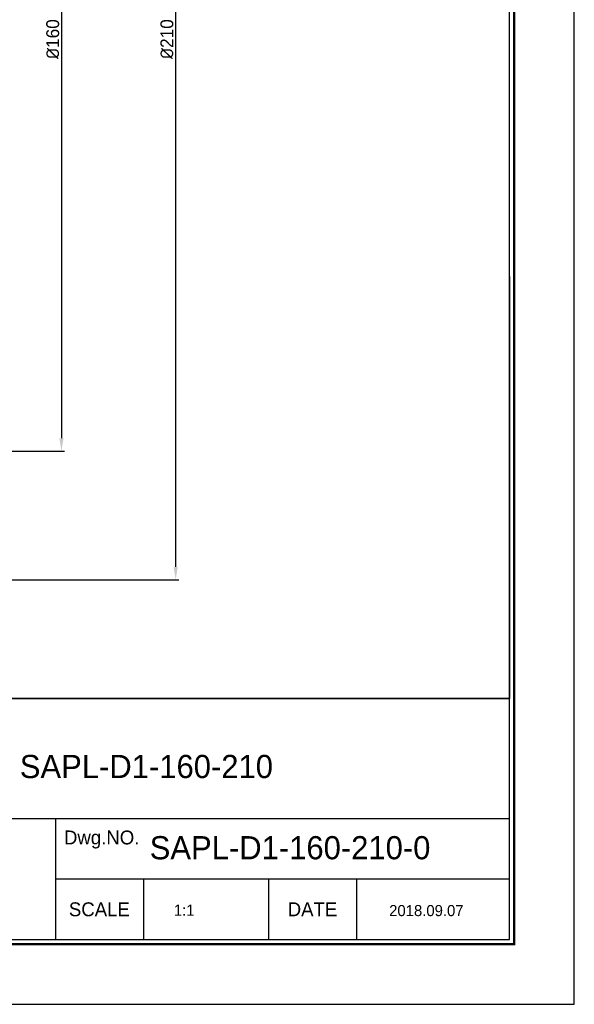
# Model space of a CAD drawing. Header units: millimetres. Extents: x -17227 to 5648, y -387 to 7914.
# Tile 4 of 5: x -9173 to -9065, y 3784 to 3975. Entities that reach past the tile are written whole.
import ezdxf
from ezdxf.enums import TextEntityAlignment as Align

# ---------------------------------------------------------------- set-up
doc = ezdxf.new("R2010")
doc.units = ezdxf.units.MM
doc.layers.get('0').update_dxf_attribs({"linetype": 'CONTINUOUS'})
doc.layers.get('Defpoints').update_dxf_attribs({"linetype": 'CONTINUOUS'})
doc.layers.add('5', color=7, linetype='CONTINUOUS')
doc.layers.add('7', color=7, linetype='CONTINUOUS')
doc.dimstyles.new('2.5', dxfattribs={"dimtxt": 2.5, "dimasz": 2.5, "dimexe": 0.6, "dimexo": 0, "dimgap": 0.4, "dimtad": 1, "dimdec": 3, "dimzin": 11, "dimdsep": 46, "dimtxsty": 'Standard', "dimcen": 0, "dimclrd": 5, "dimclre": 5, "dimclrt": 3, "dimadec": 0, "dimazin": 0, "dimtfac": 0.6, "dimtdec": 3, "dimtmove": 0, "dimatfit": 3, "dimfxl": 1.25, "dimtolj": 1, "dimtzin": 11, "dimarcsym": 0})

# ---------------------------------------------------------------- blocks, each defined once
blk = doc.blocks.new('*D1770')
at = {"color": 5, "lineweight": -2, "ltscale": 5}
for p, q in [((-9187.21, 4050.95), (-9164.44, 4050.95)), ((-9165.04, 4048.45), (-9165.04, 3893.45)), ((-9187.21, 3890.95), (-9164.44, 3890.95))]:
    blk.add_line(p, q, dxfattribs=at)
at = {"color": 5}
for points in [[(-9164.62, 4048.45), (-9165.45, 4048.45), (-9165.04, 4050.95)], [(-9165.45, 3893.45), (-9164.62, 3893.45), (-9165.04, 3890.95)]]:
    blk.add_solid(points, dxfattribs=at)
at = {"layer": 'Defpoints', "color": 0}
for p in [(-9187.21, 4050.95), (-9187.21, 3890.95), (-9165.04, 3890.95)]:
    blk.add_point(p, dxfattribs=at)
at = {"color": 3, "ltscale": 5, "insert": (-9166.72, 3970.95), "char_height": 2.5, "attachment_point": 5, "rotation": 90}
blk.add_mtext('\\A1;\\A1;{\\fISOCPEUR|b0|i0|c0|p22;%%C}160', dxfattribs=at)
blk = doc.blocks.new('*D1772')
at = {"color": 5, "lineweight": -2, "ltscale": 5}
for p, q in [((-9187.21, 4075.94), (-9142.25, 4075.94)), ((-9142.85, 3868.46), (-9142.85, 4073.44)), ((-9187.21, 3865.96), (-9142.25, 3865.96))]:
    blk.add_line(p, q, dxfattribs=at)
at = {"color": 5}
for points in [[(-9142.44, 4073.44), (-9143.27, 4073.44), (-9142.85, 4075.94)], [(-9143.27, 3868.46), (-9142.44, 3868.46), (-9142.85, 3865.96)]]:
    blk.add_solid(points, dxfattribs=at)
at = {"layer": 'Defpoints', "color": 0}
for p in [(-9187.21, 4075.94), (-9142.85, 4075.94), (-9187.21, 3865.96)]:
    blk.add_point(p, dxfattribs=at)
at = {"color": 3, "ltscale": 5, "insert": (-9144.54, 3970.95), "char_height": 2.5, "attachment_point": 5, "rotation": 90}
blk.add_mtext('\\A1;\\A1;{\\fISOCPEUR|b0|i0|c0|p22;%%C}210', dxfattribs=at)

msp = doc.modelspace()

# ---------------------------------------------------------------- linework, layer by layer
at = {"ltscale": 5}
for p in [(-9078.023, 3924.8365), (-9191.95, 3842.9365)]:
    msp.add_line(p, (-9078.023, 3842.9365), dxfattribs=at)
at = {"layer": '7', "color": 0}
for p, q in [((-9065.423, 3783.5365), (-9065.423, 4161.5365)), ((-9600.023, 3783.5365), (-9065.423, 3783.5365))]:
    msp.add_line(p, q, dxfattribs=at)
at = {"layer": '7'}
for p, q in [((-9078.023, 3842.9365), (-9312.023, 3842.9365)), ((-9078.023, 3819.5365), (-9265.223, 3819.5365)), ((-9166.223, 3819.5365), (-9166.223, 3796.1365)), ((-9078.023, 3807.8365), (-9166.223, 3807.8365)), ((-9149.123, 3807.8365), (-9149.123, 3796.1365)), ((-9124.823, 3807.8365), (-9124.823, 3796.1365)), ((-9107.723, 3807.8365), (-9107.723, 3796.1365))]:
    msp.add_line(p, q, dxfattribs=at)
at = {"layer": '7', "const_width": 0.45}
msp.add_lwpolyline([(-9077.123, 3795.2365), (-9077.123, 4149.8365), (-9582.023, 4149.8365), (-9582.023, 3795.2365)], close=True, dxfattribs=at)
at = {"layer": '7'}
msp.add_lwpolyline([(-9078.023, 3796.1365), (-9078.023, 4148.9365), (-9581.123, 4148.9365), (-9581.123, 3796.1365)], close=True, dxfattribs=at)

# ---------------------------------------------------------------- texts
at = {"layer": '5', "ltscale": 0.5}
for tag, p, s, height in [('SAPL-D1-160-210', (-9173.1247, 3827.4671), '도명', 4.5), ('SAPL-D1-160-210-0', (-9147.8968, 3811.6929), '도번', 4.5), ('1:1', (-9143.217, 3800.731), '1:1', 2.16), ('2018.09.07', (-9101.3871, 3800.6569), '2013.02.18', 2.16)]:
    msp.add_attdef(tag, p, s, height=height, dxfattribs=at)
at = {"layer": '7'}
for s, p in [('Dwg.NO.', (-9157.223, 3815.9365)), ('SCALE', (-9157.673, 3801.9865)), ('DATE', (-9116.273, 3801.9865))]:
    msp.add_text(s, height=2.7, dxfattribs=at).set_placement(p, align=Align.MIDDLE_CENTER)

# ---------------------------------------------------------------- dimensions: what is measured, and where the dimension line sits
at = {"ltscale": 5}
for base, p1, p2, override, picture, middle in [((-9142.8524, 4075.9379), (-9187.2097, 3865.9594), (-9187.2097, 4075.9379), {"dimdec": 0, "dimtxsty": 'Standard'}, '*D1772', (-9144.5374, 3970.9487)), ((-9165.0357, 3890.9487), (-9187.2097, 4050.9486), (-9187.2097, 3890.9487), {"dimtxsty": 'Standard'}, '*D1770', (-9166.7206, 3970.9487))]:
    dim = msp.add_linear_dim(base=base, p1=p1, p2=p2, angle=90, text='\\A1;{\\fISOCPEUR|b0|i0|c0|p22;%%C}<>', dimstyle='2.5', override=override, dxfattribs=at)
    dim.commit()
    dim.dimension.update_dxf_attribs({"geometry": picture, "text_midpoint": middle})

doc.saveas('drawing.dxf')
